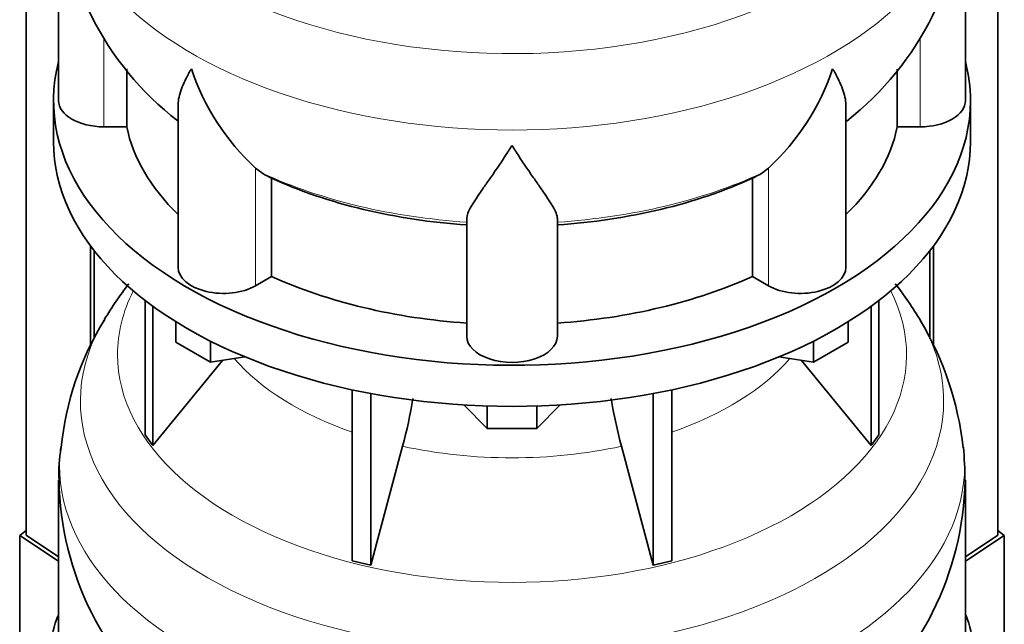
# Model space of a CAD drawing. Header units: millimetres. Extents: x 166 to 773, y -4101 to 2521.
# Tile 5 of 30: x 578 to 773, y -3852 to -3732. Entities that reach past the tile are written whole.
import ezdxf

# ---------------------------------------------------------------- set-up
doc = ezdxf.new("R2010")
doc.units = ezdxf.units.MM
for name, color, linetype in [('LOW_134-20', 7, 'Continuous'), ('VSI134_DIFFUSORE', 7, 'Continuous'), ('VSI134_TERMINALE', 7, 'Continuous')]:
    doc.layers.add(name, color=color, linetype=linetype)

# ---------------------------------------------------------------- blocks, each defined once
blk = doc.blocks.new('SE4')
at = {"layer": 'LOW_134-20', "color": 7, "linetype": 'Continuous', "lineweight": 35}
for p, q in [((579.14, -3834.09), (579.14, -1453.66)), ((771.99, -3834.09), (771.99, -1453.66)), ((591.89, -3776.63), (591.89, -3796.38)), ((592.64, -3777.62), (592.64, -3795.01)), ((758.49, -3777.62), (758.49, -3795.08)), ((759.24, -3776.63), (759.24, -3796.6))]:
    blk.add_line(p, q, dxfattribs=at)
at = {"layer": 'VSI134_DIFFUSORE', "color": 7, "linetype": 'Continuous', "lineweight": 35}
for p, q in [((585.57, -3704.76), (585.57, -3747.82)), ((765.57, -3747.82), (765.57, -3704.76)), ((599.09, -3753.01), (599.09, -3741.54)), ((752.04, -3741.59), (752.04, -3753.01)), ((584.57, -3747.82), (584.57, -3755.98)), ((766.57, -3755.98), (766.57, -3747.82)), ((609.29, -3748.72), (609.29, -3780.89)), ((741.84, -3780.89), (741.84, -3748.6)), ((594.57, -3753.01), (599.09, -3753.01)), ((752.04, -3753.01), (756.57, -3753.01)), ((626.08, -3762.26), (624.65, -3761.21)), ((726.48, -3761.21), (725.06, -3762.26)), ((627.86, -3782.71), (627.86, -3763.23)), ((723.28, -3763.23), (723.28, -3782.71)), ((666.57, -3794.58), (666.57, -3771.24)), ((684.57, -3794.58), (684.57, -3771.24)), ((624.65, -3784.56), (627.86, -3782.71)), ((723.28, -3782.71), (726.48, -3784.56)), ((602.74, -3787.48), (602.74, -3814.16)), ((604.27, -3788.63), (604.27, -3816.3)), ((746.86, -3788.63), (746.86, -3816.3)), ((748.39, -3787.48), (748.39, -3814.16)), ((608.81, -3795.74), (608.81, -3791.69)), ((742.32, -3795.74), (742.32, -3791.69)), ((615.75, -3799.75), (608.81, -3795.74)), ((615.75, -3799.75), (615.75, -3795.58)), ((735.38, -3799.75), (735.38, -3795.58)), ((742.32, -3795.74), (735.38, -3799.75)), ((622.57, -3798.69), (615.75, -3799.75)), ((735.38, -3799.75), (728.56, -3798.69)), ((604.27, -3816.3), (618.13, -3799.38)), ((733, -3799.38), (746.86, -3816.3)), ((643.87, -3805.23), (643.87, -3839.16)), ((647.56, -3805.97), (647.56, -3840.04)), ((703.57, -3805.97), (703.57, -3840.04)), ((707.26, -3805.23), (707.26, -3839.16)), ((670.66, -3812.88), (666.01, -3808.23)), ((670.66, -3812.88), (670.66, -3808.45)), ((685.12, -3808.23), (680.47, -3812.88)), ((680.47, -3812.88), (680.47, -3808.45)), ((602.74, -3814.16), (604.27, -3816.3)), ((680.47, -3812.88), (670.66, -3812.88)), ((746.86, -3816.3), (748.39, -3814.16)), ((647.56, -3840.04), (653.84, -3816.42)), ((697.29, -3816.42), (703.57, -3840.04)), ((585.57, -3823.15), (585.57, -3866.21)), ((765.57, -3866.21), (765.57, -3823.15)), ((643.87, -3839.16), (647.56, -3840.04)), ((703.57, -3840.04), (707.26, -3839.16))]:
    blk.add_line(p, q, dxfattribs=at)
at = {"layer": 'VSI134_DIFFUSORE', "color": 4, "linetype": 'Continuous', "lineweight": 9}
for p, q in [((594.57, -3753.01), (594.57, -3735.2)), ((756.57, -3753.01), (756.57, -3735.28)), ((624.65, -3784.56), (624.65, -3761.21)), ((726.48, -3784.56), (726.48, -3761.21))]:
    blk.add_line(p, q, dxfattribs=at)
at = {"layer": 'VSI134_DIFFUSORE', "color": 7, "linetype": 'Continuous', "lineweight": 35}
for centre, radius, start, end in [((646.29, -3703.87), 60.63, 180.8665, 232.3264), ((704.24, -3703.64), 61.25, 308.0561, 358.9367), ((657.15, -3726.26), 47.73, 198.6373, 227.0857), ((693.98, -3726.26), 47.73, 312.9143, 341.3628), ((633.99, -3749.87), 14.7, 237.4509, 245.3566), ((717.15, -3749.87), 14.7, 294.6434, 302.5491), ((652.83, -3825.8), 67.64, 142.0151, 149.254), ((697.56, -3826.53), 68.69, 30.6827, 38.0701), ((644.58, -3822.34), 58.76, 148.0382, 174.4926), ((703.43, -3823.44), 62.04, 6.1947, 31.0911), ((564, -3792.11), 93.08, 344.857, 350.8464), ((785.82, -3792.32), 91.75, 189.176, 195.2315), ((610.02, -3821.49), 24.4, 168.6814, 183.9855), ((672.9, -3824.21), 92.58, 0.6467, 4.7026), ((646.29, -3822.26), 60.63, 180.8665, 232.3264), ((704.24, -3822.03), 61.25, 308.0561, 358.9367)]:
    blk.add_arc(centre, radius, start, end, dxfattribs=at)
at = {"layer": 'VSI134_DIFFUSORE', "color": 4, "linetype": 'Continuous', "lineweight": 9}
for centre, major_axis, start_param, end_param in [((675.57, -3689.04), (85.67, 0), 2.810229, 6.283185), ((675.57, -3701.8), (-89.83, 0), 0, 3.208497), ((675.57, -3726.34), (-79.5, 0), 0.898849, 1.457346), ((675.57, -3726.34), (79.5, 0), 4.82584, 5.384336), ((675.57, -3798.24), (-78.3, 0), 0, 3.425204), ((675.57, -3798.24), (-78.3, 0), 5.999574, 6.283185), ((675.57, -3807.44), (85.67, 0), 2.810229, 6.283185), ((675.57, -3807.44), (85.67, 0), 0, 0.327773), ((675.57, -3783.13), (-61.63, 0), 0.463231, 1.030574), ((675.57, -3783.13), (61.63, 0), 5.252612, 5.819954), ((675.57, -3820.19), (-89.83, 0), 6.215651, 6.283185), ((675.57, -3783.13), (-61.63, 0), 1.210556, 1.931037), ((675.57, -3820.19), (-89.83, 0), 0, 3.208497)]:
    blk.add_ellipse(centre, major_axis=major_axis, ratio=0.57735, start_param=start_param, end_param=end_param, dxfattribs=at)
at = {"layer": 'VSI134_DIFFUSORE', "color": 7, "linetype": 'Continuous', "lineweight": 35}
for centre, major_axis, start_param, end_param in [((675.57, -3747.82), (91, 0), 2.993207, 6.283185), ((675.57, -3747.82), (91, 0), 0, 0.148386), ((594.57, -3747.82), (9, 0), 3.141593, 4.712389), ((756.57, -3747.82), (-9, 0), 1.570796, 3.141593), ((675.57, -3747.82), (-77, 0), 0.117151, 0.534109), ((675.57, -3747.82), (77, 0), 5.749077, 6.166034), ((675.57, -3755.98), (-91, 0), 0, 3.141593), ((675.57, -3728.34), (-77, 0), 0.902549, 1.453645), ((675.57, -3728.34), (77, 0), 4.82954, 5.380636), ((618.29, -3780.89), (9, 0), 3.141593, 5.497787), ((732.84, -3780.89), (-9, 0), 0.785398, 3.141593), ((675.57, -3747.82), (-77, 0), 0.902549, 1.453645), ((675.57, -3747.82), (77, 0), 4.82954, 5.380636), ((675.57, -3794.58), (-9, 0), 0, 3.141593)]:
    blk.add_ellipse(centre, major_axis=major_axis, ratio=0.57735, start_param=start_param, end_param=end_param, dxfattribs=at)
for points, knots in [([(609.29, -3748.74), (609.29, -3748.58), (609.3, -3748.42), (609.38, -3747.25), (609.67, -3746.19), (610.34, -3744.52), (610.6, -3743.95), (611.06, -3743.06), (611.22, -3742.75), (611.47, -3742.29), (611.6, -3742.06), (611.74, -3741.83), (611.83, -3741.67), (611.88, -3741.59), (611.93, -3741.51)], [0.4600931, 0.4600931, 0.4600931, 0.4600931, 0.5, 0.5, 0.75, 0.75, 0.875, 0.875, 0.9375, 0.9375, 0.96875, 0.984375, 0.984375, 1, 1, 1, 1]), ([(741.84, -3748.7), (741.84, -3748.56), (741.83, -3748.42), (741.79, -3747.79), (741.7, -3747.27), (741.43, -3746.21), (741.25, -3745.66), (740.8, -3744.53), (740.53, -3743.96), (740.08, -3743.06), (739.92, -3742.76), (739.66, -3742.3), (739.57, -3742.14), (739.39, -3741.83), (739.3, -3741.67), (739.21, -3741.51)], [0.4658143, 0.4658143, 0.4658143, 0.4658143, 0.5, 0.5, 0.625, 0.625, 0.75, 0.75, 0.875, 0.875, 0.9375, 0.9375, 0.96875, 0.96875, 1, 1, 1, 1]), ([(675.57, -3756.73), (675.43, -3756.94), (675.3, -3757.15), (675.03, -3757.57), (674.9, -3757.78), (674.5, -3758.4), (674.24, -3758.8), (673.45, -3759.99), (672.94, -3760.76), (671.92, -3762.24), (671.43, -3762.95), (670.48, -3764.3), (670.03, -3764.95), (669.18, -3766.17), (668.79, -3766.75), (668.25, -3767.57), (668.08, -3767.83), (667.75, -3768.35), (667.6, -3768.6), (667.19, -3769.32), (666.97, -3769.76), (666.66, -3770.56), (666.57, -3770.92), (666.57, -3771.24)], [0, 0, 0, 0, 0.03125, 0.03125, 0.0625, 0.0625, 0.125, 0.125, 0.25, 0.25, 0.375, 0.375, 0.5, 0.5, 0.625, 0.625, 0.6875, 0.6875, 0.75, 0.75, 0.875, 0.875, 1, 1, 1, 1]), ([(684.57, -3771.24), (684.57, -3770.92), (684.48, -3770.56), (684.16, -3769.76), (683.94, -3769.32), (683.53, -3768.6), (683.38, -3768.35), (683.06, -3767.83), (682.89, -3767.57), (682.35, -3766.75), (681.95, -3766.17), (681.1, -3764.95), (680.65, -3764.31), (679.71, -3762.95), (679.21, -3762.24), (678.2, -3760.76), (677.68, -3760), (676.89, -3758.81), (676.63, -3758.4), (676.23, -3757.78), (676.1, -3757.57), (675.83, -3757.15), (675.7, -3756.94), (675.57, -3756.73)], [0, 0, 0, 0, 0.125, 0.125, 0.25, 0.25, 0.3125, 0.3125, 0.375, 0.375, 0.5, 0.5, 0.625, 0.625, 0.75, 0.75, 0.875, 0.875, 0.9375, 0.9375, 0.96875, 0.96875, 1, 1, 1, 1])]:
    blk.add_open_spline(points, degree=3, knots=knots, dxfattribs=at)
at = {"layer": 'VSI134_TERMINALE', "color": 7, "linetype": 'Continuous', "lineweight": 35}
for p, q in [((579.14, -3833.13), (577.85, -3834.12)), ((577.85, -3834.12), (585.57, -3839.24)), ((577.85, -3834.12), (577.85, -3861.67)), ((585.57, -3838.36), (579.14, -3834.09)), ((771.99, -3834.09), (765.57, -3838.36)), ((765.57, -3839.24), (773.28, -3834.12)), ((773.28, -3834.12), (771.99, -3833.13)), ((773.28, -3834.12), (773.28, -3861.67))]:
    blk.add_line(p, q, dxfattribs=at)
at = {"layer": 'VSI134_TERMINALE', "color": 4, "linetype": 'Continuous', "lineweight": 9}
for p, q in [((585.15, -3850.79), (585.57, -3850.82)), ((765.57, -3850.82), (765.98, -3850.79))]:
    blk.add_line(p, q, dxfattribs=at)
at = {"layer": 'VSI134_TERMINALE', "color": 7, "linetype": 'Continuous', "lineweight": 35}
for centre, radius, start, end in [((620.51, -3861.91), 37.07, 162.5529, 182.0785), ((729.05, -3862.12), 38.63, 358.3189, 17.0497)]:
    blk.add_arc(centre, radius, start, end, dxfattribs=at)
for major_axis, start_param, end_param in [((-93, 0), -0.254688, -0.236132), ((93, 0), 0.236132, 0.254688)]:
    blk.add_ellipse((675.57, -3863.35), major_axis=major_axis, ratio=0.57735, start_param=start_param, end_param=end_param, dxfattribs=at)

msp = doc.modelspace()

# ---------------------------------------------------------------- block references
msp.add_blockref('SE4', (0, 0))

doc.saveas('drawing.dxf')
